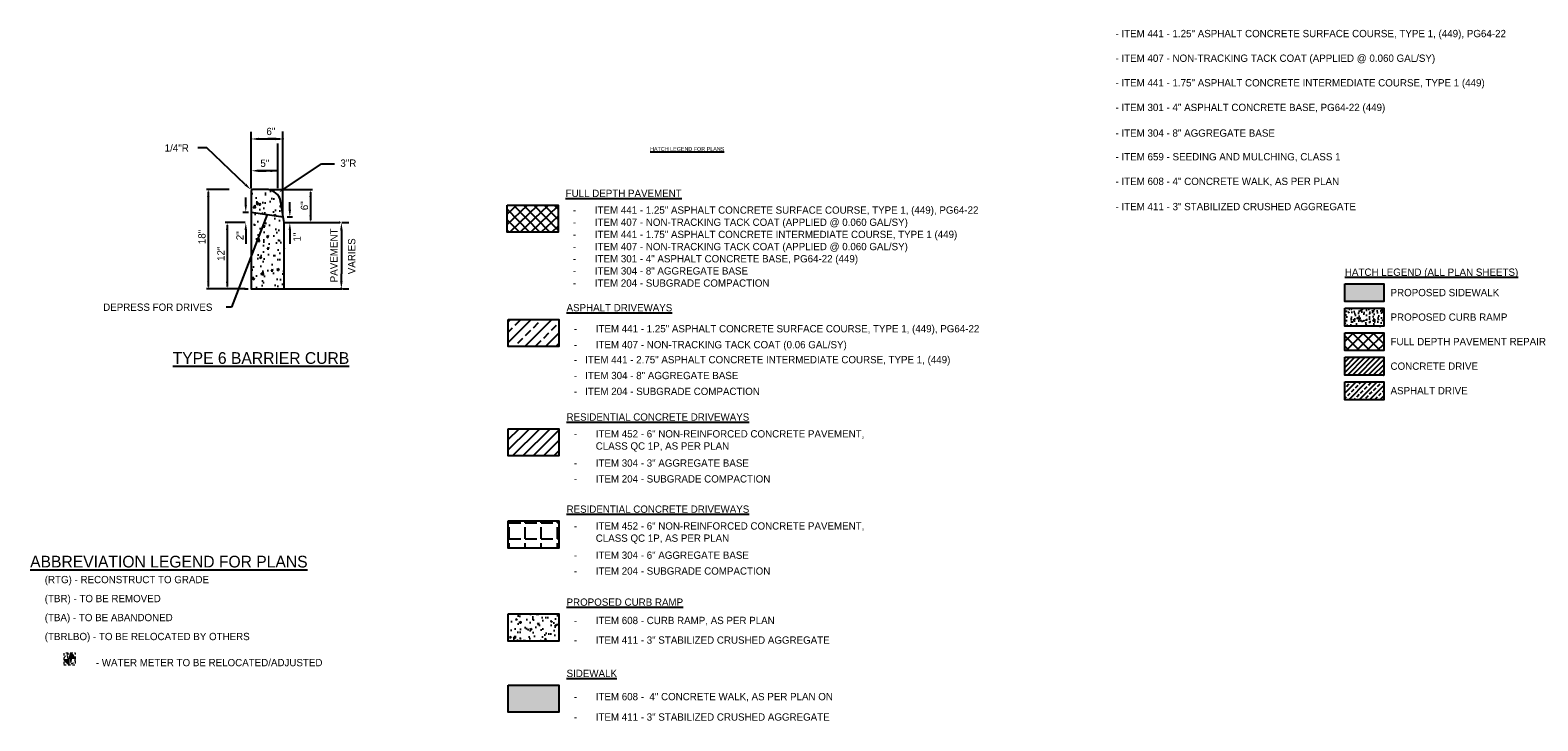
# Model space of a CAD drawing. Header units: feet. Extents: x 19045 to 19260, y 13883 to 14309.
# Tile 11 of 11: x 19182 to 19260, y 14251 to 14286. Entities that reach past the tile are written whole.
import ezdxf
from ezdxf.enums import TextEntityAlignment as Align

# ---------------------------------------------------------------- set-up
doc = ezdxf.new("R2010")
doc.units = ezdxf.units.FT
doc.header["$MEASUREMENT"] = 0
doc.linetypes.add('DASHED2', pattern=[0.375, 0.25, -0.125])
doc.linetypes.add('water', pattern=[0])
for name, color, linetype in [('CM_P_Sidewalk', 254, 'Continuous'), ('D-HATCH-PATT', 247, 'Continuous'), ('D-TEXT', 9, 'Continuous'), ('PV_P_Text', 10, 'Continuous'), ('RW_X_Right_of_Way', 7, 'ROWEX-COEC'), ('SC_Shading1', 253, 'Continuous'), ('SC_Shading2', 9, 'Continuous'), ('SC_Shading3', 254, 'Continuous'), ('text', 9, 'Continuous'), ('UT_P_Water', 5, 'water'), ('UT_X_Water_Cells', 133, 'Continuous')]:
    doc.layers.add(name, color=color, linetype=linetype)
doc.styles.add('Slanted-Normal', font='font31.shx', dxfattribs={"height": 0.125})
doc.styles.get("Standard").update_dxf_attribs({"font": 'font31.shx'})
doc.styles.add('Straight-Normal', font='font30.shx', dxfattribs={"height": 0.14})
doc.linetypes.add('ROWEX-COEC', pattern='A,0.75,-0.05,["Ex R/W",Straight-Normal,S=1,R=0,X=0,Y=-0.06],-0.7,0.75,-0.3,0.75,-0.3,0.75,-0.3,0.75,-0.3', length=5.7)
doc.dimstyles.get("Standard").update_dxf_attribs({"dimtxt": 0.18, "dimasz": 0.18, "dimexe": 0.18, "dimexo": 0.0625, "dimgap": 0.09, "dimtad": 0, "dimtih": 1, "dimtoh": 1, "dimdec": 4, "dimzin": 0, "dimdsep": 46, "dimtxsty": 'Standard', "dimcen": 0.09, "dimadec": 0, "dimazin": 0, "dimtfac": 1, "dimtdec": 4, "dimtofl": 0, "dimtmove": 0, "dimatfit": 3, "dimfxl": 1, "dimtolj": 1, "dimtzin": 0, "dimarcsym": 0})

msp = doc.modelspace()

# ---------------------------------------------------------------- hatches: boundary and pattern name
at = {"layer": 'D-HATCH-PATT'}
h = msp.add_hatch(dxfattribs=at)
h.set_pattern_fill('AR-CONC', color=256, scale=0.15)
h.set_pattern_definition([(50, (18711.6528, 14636.643), (1.0758903, -0.0941282), [0.1125, -1.2375]), (355, (18711.6528, 14636.643), (-0.208127, 1.1282882), [0.09, -0.99]), (100.45144, (18711.7425, 14636.6352), (0.8677633, 1.03416), [0.0956103, -1.0517132]), (46.1842, (18711.6528, 14636.943), (1.600862, -0.248279), [0.16875, -1.85625]), (96.63564, (18711.7862, 14636.9223), (1.401993, 1.461178), [0.1434155, -1.5775706]), (351.18416, (18711.6528, 14636.943), (1.401993, 1.461178), [0.135, -1.485]), (21, (18711.8028, 14636.868), (0.8953606, -0.6039283), [0.1125, -1.2375]), (326, (18711.8028, 14636.868), (0.364973, 1.087725), [0.09, -0.99]), (71.45144, (18711.8774, 14636.8177), (1.2603336, 0.4837967), [0.0956103, -1.0517132]), (37.5, (18711.6528, 14636.643), (0.01823978, 0.49934078), [0, -0.978, 0, -1.005, 0, -0.99375]), (7.5, (18711.6528, 14636.643), (0.3946043, 0.59161757), [0, -0.573, 0, -0.9555, 0, -0.37875]), (327.5, (18711.3183, 14636.643), (0.80073365, -0.0338323), [0, -0.375, 0, -1.17, 0, -1.5525]), (317.5, (18711.1683, 14636.643), (0.87477925, 0.1501575), [0, -0.4875, 0, -0.777, 0, -1.1025])])
edge = h.paths.add_edge_path()
edge.add_line((19195.303, 14276.046), (19195.113, 14277.185))
edge.add_arc((19194.388, 14276.995), 0.75, 14.68211, 83.45455)
edge.add_line((19194.473, 14277.74), (19193.679, 14277.74))
edge.add_arc((19193.679, 14277.669), 0.0706, 90, 180)
edge.add_line((19193.609, 14277.669), (19193.609, 14272.657))
edge.add_line((19193.609, 14272.657), (19195.303, 14272.657))
edge.add_line((19195.303, 14272.657), (19195.303, 14276.046))
at = {"layer": 'SC_Shading1'}
h = msp.add_hatch(dxfattribs=at)
h.set_pattern_fill('AR-CONC', color=256, scale=0.075)
h.set_pattern_definition([(50, (19187.23476, 14238.8095), (0.5379451, -0.047064), [0.05625, -0.61875]), (355, (19187.23476, 14238.8095), (-0.1040635, 0.564144), [0.045, -0.495]), (100.45144, (19187.2796, 14238.80556), (0.4338816, 0.51708), [0.047805, -0.5258566]), (46.1842, (19187.23476, 14238.9595), (0.800431, -0.1241395), [0.084375, -0.928125]), (96.6356, (19187.3015, 14238.9491), (0.7009965, 0.730589), [0.071708, -0.788785]), (351.1842, (19187.2348, 14238.9595), (0.700996, 0.730589), [0.0675, -0.7425]), (21, (19187.30976, 14238.922), (0.4476803, -0.3019642), [0.05625, -0.61875]), (326, (19187.30976, 14238.922), (0.1824865, 0.5438625), [0.045, -0.495]), (71.45144, (19187.34707, 14238.8968), (0.6301668, 0.2418984), [0.047805, -0.5258566]), (37.5, (19187.23476, 14238.80948), (0.0091199, 0.2496704), [0, -0.489, 0, -0.5025, 0, -0.496875]), (7.5, (19187.23476, 14238.80948), (0.1973022, 0.2958088), [0, -0.2865, 0, -0.47775, 0, -0.189375]), (327.5, (19187.06751, 14238.80948), (0.4003668, -0.01691615), [0, -0.1875, 0, -0.585, 0, -0.77625]), (317.5, (19186.9925, 14238.8095), (0.4373896, 0.0750787), [0, -0.24375, 0, -0.3885, 0, -0.55125])])
h.paths.add_polyline_path([(19249.669, 14271.661), (19251.662, 14271.661), (19251.662, 14270.744), (19249.669, 14270.744)])
h = msp.add_hatch(dxfattribs=at)
h.set_pattern_fill('ANSI37', color=256, scale=3)
h.set_pattern_definition([(45, (19187.23476, 14238.8095), (-0.265165, 0.265165), []), (135, (19187.23476, 14238.8095), (-0.265165, -0.265165), [])])
h.paths.add_polyline_path([(19249.669, 14270.404), (19251.662, 14270.404), (19251.662, 14269.487), (19249.669, 14269.487)])
h = msp.add_hatch(dxfattribs=at)
h.set_pattern_fill('ANSI31', color=256, scale=1.5)
h.set_pattern_definition([(45, (19187.23476, 14238.80948), (-0.1325825, 0.1325825), [])])
h.paths.add_polyline_path([(19249.669, 14269.147), (19251.662, 14269.147), (19251.662, 14268.23), (19249.669, 14268.23)])
h = msp.add_hatch(dxfattribs=at)
h.set_pattern_fill('ANSI33', color=256, scale=1.5)
h.set_pattern_definition([(45, (19187.23476, 14238.8095), (-0.265165, 0.265165), []), (45, (19187.49993, 14238.8095), (-0.265165, 0.265165), [0.1875, -0.09375])])
h.paths.add_polyline_path([(19249.669, 14267.89), (19251.662, 14267.89), (19251.662, 14266.973), (19249.669, 14266.973)])
at = {"layer": 'SC_Shading2'}
h = msp.add_hatch(color=256, dxfattribs=at)
h.dxf.hatch_style = 1
h.paths.add_polyline_path([(19249.669, 14272.918), (19251.662, 14272.918), (19251.662, 14272.001), (19249.669, 14272.001)])
at = {"layer": 'SC_Shading3'}
h = msp.add_hatch(dxfattribs=at)
h.set_pattern_fill('ANSI37', color=256, scale=3, angle=89)
h.set_pattern_definition([(134, (100.27693, 291.136), (-0.269752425, -0.260496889), []), (224, (100.27693, 291.136), (0.260496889, -0.269752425), [])])
h.paths.add_polyline_path([(19209.336, 14276.947), (19206.737, 14276.947), (19206.737, 14275.551), (19209.336, 14275.551)])
h = msp.add_hatch(dxfattribs=at)
h.set_pattern_fill('ANSI33', color=256, scale=3)
h.set_pattern_definition([(45, (100.2769, 288.5096), (-0.530330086, 0.530330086), []), (45, (100.80726, 288.5096), (-0.530330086, 0.530330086), [0.375, -0.1875])])
h.paths.add_polyline_path([(19209.382, 14271.087), (19206.783, 14271.087), (19206.783, 14269.691), (19209.382, 14269.691)])
h = msp.add_hatch(dxfattribs=at)
h.set_pattern_fill('ANSI31', color=256, scale=3)
h.set_pattern_definition([(45, (100.27693, 288.30396), (-0.265165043, 0.265165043), [])])
h.paths.add_polyline_path([(19209.382, 14265.484), (19206.783, 14265.484), (19206.783, 14264.088), (19209.382, 14264.088)])
h = msp.add_hatch(dxfattribs=at)
h.set_pattern_fill('ANGLE', color=256, scale=3)
h.set_pattern_definition([(0, (0, 290.9383), (0, 0.825), [0.6, -0.225]), (90, (0, 290.9383), (-0.825, 5e-17), [0.6, -0.225])])
h.paths.add_polyline_path([(19209.382, 14260.762), (19206.783, 14260.762), (19206.783, 14259.367), (19209.382, 14259.367)])
h = msp.add_hatch(dxfattribs=at)
h.set_pattern_fill('AR-CONC', color=256, scale=0.125)
h.set_pattern_definition([(50, (100.2769, 286.1768), (0.896575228, -0.078440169), [0.09375, -1.03125]), (355, (100.2769, 286.1768), (-0.173439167, 0.940240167), [0.075, -0.825]), (100.4514445, (100.35165, 286.1703), (0.723136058, 0.86179999), [0.07967524, -0.87642764]), (46.1842, (100.2769, 286.4268), (1.334051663, -0.2068991), [0.140625, -1.546875]), (96.6356355, (100.3881, 286.4096), (1.16832743, 1.21764825), [0.11951293, -1.3146422]), (351.184164, (100.277, 286.4268), (1.16832743, 1.21764825), [0.1125, -1.2375]), (21, (100.4019, 286.3643), (0.746133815, -0.503273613), [0.09375, -1.03125]), (326, (100.4019, 286.3643), (0.304144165, 0.906437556), [0.075, -0.825]), (71.4514447, (100.4641, 286.3224), (1.05027797, 0.40316394), [0.079675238, -0.87642764]), (37.5, (100.27693, 286.1768), (0.015199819, 0.4161173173), [0, -0.815, 0, -0.8375, 0, -0.828125]), (7.5, (100.27693, 286.1768), (0.328836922, 0.49301464), [0, -0.4775, 0, -0.79625, 0, -0.315625]), (327.5, (99.99818, 286.1768), (0.667278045, -0.0281935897), [0, -0.3125, 0, -0.975, 0, -1.29375]), (317.5, (99.8732, 286.1768), (0.728982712, 0.125131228), [0, -0.40625, 0, -0.6475, 0, -0.91875])])
h.paths.add_polyline_path([(19209.382, 14255.998), (19206.783, 14255.998), (19206.783, 14254.602), (19209.382, 14254.602)])
h = msp.add_hatch(color=256, dxfattribs=at)
h.dxf.hatch_style = 1
h.paths.add_polyline_path([(19209.382, 14252.346), (19206.783, 14252.346), (19206.783, 14250.95), (19209.382, 14250.95)])

# ---------------------------------------------------------------- linework, layer by layer
at = {"layer": 'CM_P_Sidewalk'}
for points in [[(19249.669, 14272.918), (19251.662, 14272.918), (19251.662, 14272.001), (19249.669, 14272.001)], [(19249.669, 14271.661), (19251.662, 14271.661), (19251.662, 14270.744), (19249.669, 14270.744)], [(19249.669, 14270.404), (19251.662, 14270.404), (19251.662, 14269.487), (19249.669, 14269.487)], [(19249.669, 14269.147), (19251.662, 14269.147), (19251.662, 14268.23), (19249.669, 14268.23)], [(19249.669, 14267.89), (19251.662, 14267.89), (19251.662, 14266.973), (19249.669, 14266.973)]]:
    msp.add_lwpolyline(points, close=True, dxfattribs=at)
at = {"layer": 'D-TEXT', "color": 9, "linetype": 'ByBlock'}
for p, q in [((19195.233, 14280.243), (19195.233, 14280.721)), ((19195.233, 14276.334), (19195.233, 14280.721)), ((19193.609, 14277.803), (19193.609, 14280.109)), ((19193.995, 14280.335), (19194.38, 14280.335)), ((19194.847, 14280.335), (19194.461, 14280.335)), ((19194.975, 14277.815), (19194.975, 14280.109)), ((19194.975, 14278.704), (19193.897, 14278.704)), ((19198.23, 14275.66), (19198.23, 14275.274)), ((19198.26, 14276.046), (19198.616, 14276.046)), ((19198.23, 14273.043), (19198.23, 14273.429)), ((19198.313, 14272.657), (19198.616, 14272.657))]:
    msp.add_line(p, q, dxfattribs=at)
at = {"layer": 'D-TEXT', "color": 9}
for p, q in [((19193.609, 14280.109), (19193.609, 14280.692)), ((19198.23, 14275.274), (19198.23, 14273.429))]:
    msp.add_line(p, q, dxfattribs=at)
at = {"layer": 'D-TEXT'}
for p, q in [((19194.38, 14280.335), (19195.087, 14280.335)), ((19191.338, 14279.877), (19190.879, 14279.877)), ((19193.305, 14278.002), (19191.338, 14279.877)), ((19193.995, 14278.704), (19194.38, 14278.704)), ((19195.35, 14277.807), (19197.209, 14279.061)), ((19197.209, 14279.061), (19197.873, 14279.061)), ((19192.472, 14277.743), (19191.31, 14277.743)), ((19191.41, 14277.618), (19191.41, 14272.779)), ((19194.573, 14277.74), (19196.75, 14277.74)), ((19196.65, 14277.615), (19196.65, 14276.171)), ((19193.33, 14276.958), (19193.33, 14277.333)), ((19195.588, 14276.714), (19195.588, 14277.089)), ((19193.187, 14276.583), (19193.473, 14276.583)), ((19195.446, 14276.339), (19195.731, 14276.339)), ((19193.293, 14276.05), (19192.276, 14276.05)), ((19192.376, 14275.925), (19192.376, 14272.779)), ((19193.33, 14275.671), (19193.33, 14274.958)), ((19195.588, 14275.671), (19195.588, 14274.958)), ((19192.503, 14272.654), (19191.31, 14272.654)), ((19193.303, 14272.654), (19192.276, 14272.654)), ((19193.262, 14272.654), (19193.454, 14272.654)), ((19195.303, 14272.657), (19198.179, 14272.657))]:
    msp.add_line(p, q, dxfattribs=at)
for points in [[(19191.389, 14277.618), (19191.43, 14277.618), (19191.41, 14277.743)], [(19196.63, 14277.615), (19196.671, 14277.615), (19196.65, 14277.74)], [(19196.63, 14276.171), (19196.671, 14276.171), (19196.65, 14276.046)], [(19192.355, 14275.925), (19192.396, 14275.925), (19192.376, 14276.05)], [(19191.389, 14272.779), (19191.43, 14272.779), (19191.41, 14272.654)], [(19192.355, 14272.779), (19192.396, 14272.779), (19192.376, 14272.654)]]:
    msp.add_solid(points, dxfattribs=at)
at = {"layer": 'Defpoints', "color": 0, "linetype": 'ByBlock'}
for p in [(19193.609, 14277.669), (19193.61, 14277.743), (19193.633, 14277.722), (19193.679, 14277.669), (19194.668, 14277.681), (19195.233, 14276.2)]:
    msp.add_point(p, dxfattribs=at)
at = {"layer": 'PV_P_Text'}
msp.add_line((19195.303, 14276.046), (19198.127, 14276.046), dxfattribs=at)
at = {"layer": 'PV_P_Text', "flags": 128}
msp.add_lwpolyline([(19195.303, 14276.046), (19195.113, 14277.185, 0.30942), (19194.473, 14277.74), (19193.679, 14277.74, 0.414214), (19193.609, 14277.669), (19193.609, 14272.657), (19195.303, 14272.657)], format="xyb", close=True, dxfattribs=at)
msp.add_lwpolyline([(19193.609, 14276.583), (19195.254, 14276.339)], dxfattribs=at)
at = {"layer": 'PV_P_Text', "color": 9, "linetype": 'ByBlock'}
for points in [[(19193.995, 14280.4), (19193.995, 14280.271), (19193.609, 14280.335)], [(19194.847, 14280.4), (19194.847, 14280.271), (19195.233, 14280.335)], [(19193.995, 14278.768), (19193.995, 14278.64), (19193.609, 14278.704)], [(19194.589, 14278.768), (19194.589, 14278.64), (19194.975, 14278.704)], [(19198.166, 14275.66), (19198.295, 14275.66), (19198.23, 14276.046)], [(19198.166, 14273.043), (19198.295, 14273.043), (19198.23, 14272.657)]]:
    msp.add_solid(points, dxfattribs=at)
at = {"layer": 'PV_P_Text'}
for points in [[(19191.347, 14277.368), (19191.472, 14277.368), (19191.41, 14277.743)], [(19193.35, 14278.048), (19193.261, 14277.955), (19193.585, 14277.736)], [(19195.386, 14277.754), (19195.314, 14277.86), (19195.03, 14277.591)], [(19196.588, 14277.365), (19196.713, 14277.365), (19196.65, 14277.74)], [(19193.267, 14276.958), (19193.392, 14276.958), (19193.33, 14276.583)], [(19195.526, 14276.714), (19195.651, 14276.714), (19195.588, 14276.339)], [(19196.588, 14276.421), (19196.713, 14276.421), (19196.65, 14276.046)], [(19192.313, 14275.675), (19192.438, 14275.675), (19192.376, 14276.05)], [(19193.267, 14275.671), (19193.392, 14275.671), (19193.33, 14276.046)], [(19195.526, 14275.671), (19195.651, 14275.671), (19195.588, 14276.046)], [(19191.347, 14273.029), (19191.472, 14273.029), (19191.41, 14272.654)], [(19192.313, 14273.029), (19192.438, 14273.029), (19192.376, 14272.654)]]:
    msp.add_solid(points, dxfattribs=at)
at = {"layer": 'RW_X_Right_of_Way'}
for points in [[(19206.737, 14276.947), (19209.336, 14276.947), (19209.336, 14275.551), (19206.737, 14275.551)], [(19206.783, 14271.087), (19209.382, 14271.087), (19209.382, 14269.691), (19206.783, 14269.691)], [(19206.783, 14265.484), (19209.382, 14265.484), (19209.382, 14264.088), (19206.783, 14264.088)], [(19206.783, 14260.762), (19209.382, 14260.762), (19209.382, 14259.367), (19206.783, 14259.367)], [(19206.783, 14255.998), (19209.382, 14255.998), (19209.382, 14254.602), (19206.783, 14254.602)], [(19206.783, 14252.346), (19209.382, 14252.346), (19209.382, 14250.95), (19206.783, 14250.95)]]:
    msp.add_lwpolyline(points, close=True, dxfattribs=at)
at = {"layer": 'text', "color": 9, "linetype": 'ByBlock'}
for p in [(19195.233, 14280.335), (19194.668, 14278.704), (19198.127, 14276.046), (19198.128, 14276.048), (19198.179, 14272.657), (19198.23, 14272.657)]:
    msp.add_point(p, dxfattribs=at)
at = {"layer": 'UT_P_Water', "color": 5, "true_color": 0x0000ff, "const_width": 0.28}
for points in [[(19184.164, 14253.684, 0.414214), (19184.305, 14253.545)], [(19184.444, 14253.687, 0.414214), (19184.303, 14253.825)]]:
    msp.add_lwpolyline(points, format="xyb", dxfattribs=at)
at = {"layer": 'UT_X_Water_Cells', "linetype": 'DASHED2', "lineweight": 0, "ltscale": 0.5, "flags": 128}
msp.add_lwpolyline([(19184, 14253.389), (19184.6, 14253.381), (19184.608, 14253.981), (19184.008, 14253.989), (19184, 14253.389)], dxfattribs=at)
at = {"layer": 'UT_X_Water_Cells', "linetype": 'Continuous', "lineweight": 0, "flags": 128}
msp.add_lwpolyline([(19184.173, 14253.867), (19184.235, 14253.506), (19184.307, 14253.865), (19184.368, 14253.504), (19184.44, 14253.863)], dxfattribs=at)
at = {"layer": 'UT_X_Water_Cells', "linetype": 'DASHED2', "lineweight": 0, "ltscale": 0.5}
msp.add_circle((19184.304, 14253.685), 0.27, dxfattribs=at)

# ---------------------------------------------------------------- texts
at = {"style": 'Slanted-Normal'}
for s, insert, char_height, width, attachment_point in [('{\\LHATCH LEGEND FOR PLANS}', (19214.054, 14279.819), 0.2, 15.79816, 4), ('{\\LTYPE 6 BARRIER CURB}', (19194.108, 14269.104), 0.6, 29.24884, 5)]:
    msp.add_mtext(s, dxfattribs=dict(at, insert=insert, char_height=char_height, width=width, attachment_point=attachment_point))
at = {"layer": 'CM_P_Sidewalk', "char_height": 0.375}
for s, width, insert, attachment_point in [('{\\LHATCH LEGEND (ALL PLAN SHEETS)}', 11.01485, (19249.669, 14273.695), 1), ('PROPOSED SIDEWALK ', 6.46589, (19252.01, 14272.46), 4), ('PROPOSED CURB RAMP', 7.05333, (19252.01, 14271.203), 4), ('FULL DEPTH PAVEMENT REPAIR', 10.37536, (19252.01, 14269.946), 4), ('CONCRETE DRIVE', 7.05333, (19252.01, 14268.689), 4), ('ASPHALT DRIVE', 7.05333, (19252.01, 14267.432), 4)]:
    msp.add_mtext_dynamic_manual_height_columns(s, width=width, gutter_width=42, heights=[0], dxfattribs=dict(at, insert=insert, attachment_point=attachment_point))
at = {"layer": 'D-TEXT', "color": 9, "linetype": 'ByBlock', "style": 'Slanted-Normal'}
for s, p in [('6"', (19194.616, 14280.721)), ('5"', (19194.307, 14279.09))]:
    msp.add_text(s, height=0.375, dxfattribs=at).set_placement(p, align=Align.MIDDLE_CENTER)
at = {"layer": 'D-TEXT', "style": 'Slanted-Normal'}
for s, p in [('1/4"R', (19189.174, 14279.688)), ('3"R', (19198.179, 14278.908))]:
    msp.add_text(s, height=0.375, dxfattribs=at).set_placement(p)
at = {"layer": 'D-TEXT', "color": 9, "linetype": 'ByBlock', "style": 'Slanted-Normal'}
msp.add_text('PAVEMENT', height=0.375, rotation=90, dxfattribs=at).set_placement((19197.845, 14274.367), align=Align.MIDDLE_CENTER)
at = {"layer": 'D-TEXT', "style": 'Slanted-Normal'}
msp.add_text('VARIES', height=0.375, rotation=90, dxfattribs=at).set_placement((19198.945, 14273.402))
at = {"layer": 'D-TEXT', "char_height": 0.375, "attachment_point": 5, "rotation": 90, "style": 'Slanted-Normal'}
for s, insert in [('\\A1;6"', (19196.339, 14276.911)), ('\\A1;18"', (19191.082, 14275.31)), ('\\A1;2"', (19193.03, 14275.374)), ('\\A1;1"', (19195.957, 14275.305)), ('\\A1;12"', (19192.056, 14274.452))]:
    msp.add_mtext(s, dxfattribs=dict(at, insert=insert))
at = {"layer": 'D-TEXT', "insert": (19186.02, 14271.901), "char_height": 0.375, "width": 6.12875, "attachment_point": 1, "style": 'Slanted-Normal'}
msp.add_mtext('\\A1;DEPRESS FOR DRIVES', dxfattribs=at)
at = {"layer": 'PV_P_Text', "style": 'Slanted-Normal'}
for s, p in [('-   ITEM 441 - 2.75" ASPHALT CONCRETE INTERMEDIATE COURSE, TYPE 1, (449)', (19210.147, 14268.837)), ('-   ITEM 304 - 8" AGGREGATE BASE', (19210.147, 14268.025)), ('-   ITEM 204 - SUBGRADE COMPACTION', (19210.147, 14267.212))]:
    msp.add_text(s, height=0.37406, dxfattribs=at).set_placement(p)
at = {"layer": 'PV_P_Text', "char_height": 0.375, "attachment_point": 4, "style": 'Slanted-Normal'}
for s, insert in [('- ITEM 441 - 1.25" ASPHALT CONCRETE SURFACE COURSE, TYPE 1, (449), PG64-22', (19237.908, 14285.68)), ('- ITEM 407 - NON-TRACKING TACK COAT (APPLIED @ 0.060 GAL/SY)', (19237.908, 14284.418)), ('- ITEM 441 - 1.75" ASPHALT CONCRETE INTERMEDIATE COURSE, TYPE 1 (449)', (19237.908, 14283.157)), ('- ITEM 301 - 4" ASPHALT CONCRETE BASE, PG64-22 (449)', (19237.908, 14281.896)), ('- ITEM 304 - 8" AGGREGATE BASE', (19237.908, 14280.635)), ('- ITEM 659 - SEEDING AND MULCHING, CLASS 1', (19237.912, 14279.389)), ('- ITEM 608 - 4" CONCRETE WALK, AS PER PLAN', (19237.912, 14278.128)), ('- ITEM 411 - 3" STABILIZED CRUSHED AGGREGATE ', (19237.912, 14276.867))]:
    msp.add_mtext_dynamic_manual_height_columns(s, width=32.48137, gutter_width=50.942, heights=[0], dxfattribs=dict(at, insert=insert))
at = {"layer": 'PV_P_Text', "attachment_point": 4, "style": 'Slanted-Normal'}
for s, insert, char_height, width in [('{\\LFULL DEPTH PAVEMENT}', (19209.727, 14277.546), 0.37406, 19.41191), ('\\pxi-3,l4,t4;-^IITEM 441 - 1.25" ASPHALT CONCRETE SURFACE COURSE, TYPE 1, (449), PG64-22\\P-^IITEM 407 - NON-TRACKING TACK COAT (APPLIED @ 0.060 GAL/SY)\\P-^IITEM 441 - 1.75" ASPHALT CONCRETE INTERMEDIATE COURSE, TYPE 1 (449)\\P-^IITEM 407 - NON-TRACKING TACK COAT (APPLIED @ 0.060 GAL/SY)\\P-^IITEM 301 - 4" ASPHALT CONCRETE BASE, PG64-22 (449)\\P-^IITEM 304 - 8" AGGREGATE BASE\\P-^IITEM 204 - SUBGRADE COMPACTION', (19209.727, 14274.818), 0.37406, 28.98208), ('{\\LASPHALT DRIVEWAYS}', (19209.773, 14271.685), 0.37406, 19.41191), ('\\pxi-3,l4,t4;-^IITEM 441 - 1.25" ASPHALT CONCRETE SURFACE COURSE, TYPE 1, (449), PG64-22', (19209.773, 14270.555), 0.37406, 50.3615), ('\\pxi-3,l4,t4;-^IITEM 407 - NON-TRACKING TACK COAT (0.06 GAL/SY)', (19209.773, 14269.737), 0.37406, 27.84613), ('{\\LRESIDENTIAL CONCRETE DRIVEWAYS}', (19209.773, 14266.083), 0.37406, 19.41191), ('\\pxi-3,l4,t4;-^IITEM 452 - 6" NON-REINFORCED CONCRETE PAVEMENT,\\P^ICLASS QC 1P, AS PER PLAN', (19209.773, 14264.86), 0.37406, 50.3615), ('\\pxi-3,l4,t4;-^IITEM 304 - 3" AGGREGATE BASE ', (19209.773, 14263.724), 0.37406, 28.98208), ('\\pxi-3,l4,t4;-^IITEM 204 - SUBGRADE COMPACTION', (19209.773, 14262.912), 0.37406, 28.98208), ('{\\LRESIDENTIAL CONCRETE DRIVEWAYS}', (19209.773, 14261.361), 0.37406, 19.41191), ('\\pxi-3,l4,t4;-^IITEM 452 - 6" NON-REINFORCED CONCRETE PAVEMENT,\\P^ICLASS QC 1P, AS PER PLAN', (19209.773, 14260.138), 0.37406, 50.3615), ('\\pxi-3,l4,t4;-^IITEM 304 - 6" AGGREGATE BASE ', (19209.773, 14259.002), 0.37406, 28.98208), ('{\\LABBREVIATION LEGEND FOR PLANS}', (19182.277, 14258.67), 0.6, 22.4945), ('\\pxi-3,l4,t4;-^IITEM 204 - SUBGRADE COMPACTION', (19209.773, 14258.19), 0.37406, 28.98208), ('\\pxi-3,l5,t5;(RTG) - RECONSTRUCT TO GRADE', (19182.277, 14257.698), 0.37406, 15.33719), ('\\pxi-3,l5,t5;(TBR) - TO BE REMOVED', (19182.277, 14256.725), 0.37406, 13.73349), ('{\\LPROPOSED CURB RAMP}', (19209.773, 14256.596), 0.37406, 8.40818), ('\\pxi-3,l5,t5;(TBA) - TO BE ABANDONED ', (19182.277, 14255.752), 0.37406, 15.93858), ('\\pxi-3,l4,t4;-^IITEM 608 - CURB RAMP, AS PER PLAN', (19209.773, 14255.624), 0.37406, 21.28289), ('\\pxi-3,l5,t5;(TBRLBO) - TO BE RELOCATED BY OTHERS', (19182.277, 14254.78), 0.37406, 16.94089), ('\\pxi-3,l4,t4;-^IITEM 411 - 3" STABILIZED CRUSHED AGGREGATE', (19209.773, 14254.651), 0.37406, 22.81977), ('\\pxi-3,l5,t5; - WATER METER TO BE RELOCATED/ADJUSTED ', (19184.757, 14253.496), 0.37406, 14.12514), ('{\\LSIDEWALK}', (19209.773, 14252.945), 0.37406, 19.41191), ('\\pxi-3,l4,t4;-^IITEM 608 -  4" CONCRETE WALK, AS PER PLAN ON', (19209.773, 14251.721), 0.37406, 50.3615), ('\\pxi-3,l4,t4;-^IITEM 411 - 3" STABILIZED CRUSHED AGGREGATE', (19209.773, 14250.708), 0.37406, 28.98208)]:
    msp.add_mtext(s, dxfattribs=dict(at, insert=insert, char_height=char_height, width=width))

# ---------------------------------------------------------------- leaders
at = {"layer": 'D-TEXT'}
msp.add_leader([(19194.431, 14276.461), (19192.597, 14271.721), (19192.322, 14271.721)], dimstyle='Standard', override={"dimscale": 0.7, "dimgap": 0.09, "dimtad": 0, "dimtih": 0, "dimtoh": 0}, dxfattribs=at)

doc.saveas('drawing.dxf')
